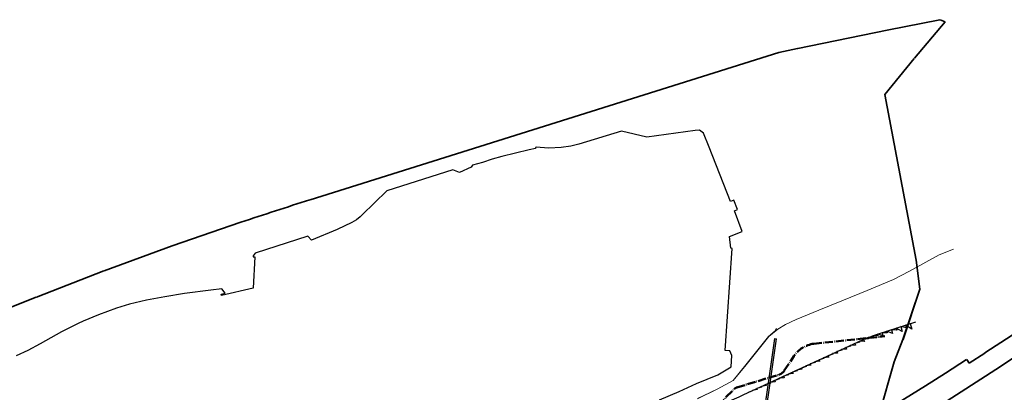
# Model space of a CAD drawing. Extents: x 3503739 to 3504470, y 5375172 to 5375561.
# Tile 120 of 121: x 3503905 to 3504206, y 5375447 to 5375561. Entities that reach past the tile are written whole.
import ezdxf

# ---------------------------------------------------------------- set-up
doc = ezdxf.new("R2010")
doc.units = 0
doc.header["$MEASUREMENT"] = 0
doc.linetypes.add('103', pattern=[3.37501, 2.50001, -0.375, 0.125, -0.375])
for name, color, linetype in [('_4WP_KANCAD_', 7, 'Continuous'), ('_4WP_STADT_WASSE', 7, 'Continuous'), ('_4WP_SWT-STRSTIL', 7, 'Continuous'), ('BHM_2021-11-19', 7, 'Continuous'), ('K_FLURSTUECKE', 7, 'Continuous'), ('SP_BAUSTELLENUMF', 7, 'Continuous')]:
    doc.layers.add(name, color=color, linetype=linetype)

msp = doc.modelspace()

# ---------------------------------------------------------------- linework, layer by layer
at = {"layer": '_4WP_KANCAD_', "color": 1, "linetype": 'Continuous', "lineweight": 18}
for points in [[(3504131.6, 5375427.89), (3504136.73, 5375463.51), (3504136.14, 5375463.59), (3504131, 5375427.98)], [(3504131.5, 5375427.95), (3504136.63, 5375463.49), (3504136.23, 5375463.55), (3504131.11, 5375428.01)]]:
    msp.add_lwpolyline(points, dxfattribs=at)
at = {"layer": '_4WP_STADT_WASSE', "color": 4, "linetype": '103', "lineweight": 50}
msp.add_lwpolyline([(3504115.13, 5375437.53), (3504121.34, 5375445.73), (3504123.8, 5375448.17, -0.122677), (3504124.61, 5375448.66), (3504137.45, 5375452.52, 0.175741), (3504139.11, 5375453.77), (3504142.03, 5375458.19, -0.213992), (3504148.15, 5375462.02), (3504169.94, 5375464.33)], format="xyb", dxfattribs=at)
at = {"layer": '_4WP_SWT-STRSTIL', "color": 3, "linetype": 'Continuous', "lineweight": 18}
for points in [[(3504190.91, 5375490.9), (3504186.51, 5375489.18), (3504177.47, 5375484.22), (3504172.59, 5375481.71), (3504164.44, 5375478.33), (3504157.22, 5375475.37), (3504149.66, 5375472.31), (3504142.73, 5375469.46), (3504139.46, 5375467.89), (3504137.12, 5375466.48), (3504134.35, 5375464.19), (3504132.28, 5375461.66), (3504127.42, 5375455.51), (3504123.46, 5375450.73), (3504118.55, 5375448.06), (3504112.51, 5375445.15)], [(3504112.47, 5375445.24), (3504118.5, 5375448.15), (3504123.4, 5375450.81), (3504127.34, 5375455.58), (3504132.21, 5375461.72), (3504134.28, 5375464.26), (3504136.33, 5375465.96), (3504136.62, 5375466.46), (3504136.66, 5375466.53), (3504136.69, 5375466.63)]]:
    msp.add_lwpolyline(points, dxfattribs=at)
at = {"layer": 'BHM_2021-11-19', "color": 250, "linetype": 'Continuous', "lineweight": 25}
msp.add_lwpolyline([(3504100.91, 5375444.82), (3504106.86, 5375447.42), (3504112.25, 5375449.87), (3504118.74, 5375452.52), (3504122.8, 5375454.97), (3504123.03, 5375458.39), (3504122.39, 5375459.83), (3504120.94, 5375459.94), (3504123.17, 5375491.19), (3504122.77, 5375491.22), (3504122.36, 5375494.85), (3504126.24, 5375496.35), (3504123.82, 5375502.67), (3504124.74, 5375503.07), (3504123.62, 5375505.91), (3504122.67, 5375505.57), (3504116.04, 5375522.21), (3504114.37, 5375526.43), (3504113.15, 5375527.37), (3504111.78, 5375527.27), (3504096.98, 5375525.25), (3504089.24, 5375527.01), (3504076.18, 5375523.07), (3504073.7, 5375522.49), (3504070.76, 5375522.05), (3504066.97, 5375521.88), (3504064.3, 5375522.03), (3504063.27, 5375522.15), (3504062.88, 5375522.09), (3504062.92, 5375521.74), (3504060.93, 5375521.32), (3504052.58, 5375519.27), (3504049.65, 5375518.51), (3504046.64, 5375517.43), (3504043.6, 5375516.68), (3504043.19, 5375516.02), (3504039.57, 5375514.44), (3504037.62, 5375515.21), (3504017.4, 5375508.81), (3504009.77, 5375501.47), (3504009.22, 5375500.89), (3504008.09, 5375499.96), (3504006.6, 5375499.1), (3504002.16, 5375496.94), (3503994.27, 5375493.68), (3503993.19, 5375494.95), (3503977.07, 5375489.74), (3503976.42, 5375488.87), (3503976.44, 5375488.61), (3503976.94, 5375488.59), (3503976.39, 5375478.98), (3503966.69, 5375476.74), (3503966.57, 5375477.23), (3503967.87, 5375477.53), (3503966.81, 5375478.8), (3503963.49, 5375478.4), (3503955.35, 5375477.34), (3503949.31, 5375476.35), (3503943.74, 5375475.37), (3503938.56, 5375474.13), (3503934.55, 5375472.87), (3503929.06, 5375470.9), (3503924.35, 5375468.96), (3503922.83, 5375468.22), (3503917.68, 5375465.61), (3503911.14, 5375462.02), (3503907.36, 5375459.89), (3503903.85, 5375458.26)], dxfattribs=at)
at = {"layer": 'K_FLURSTUECKE', "color": 252, "linetype": 'Continuous', "lineweight": 35}
for p, q in [((3504170.64, 5375557.93), (3504186.77, 5375561.17)), ((3504170.64, 5375557.93), (3504186.77, 5375561.17)), ((3504188.34, 5375560.49), (3504178.94, 5375549.35)), ((3504188.34, 5375560.49), (3504178.94, 5375549.35)), ((3504186.8, 5375561.16), (3504188.34, 5375560.51)), ((3504186.8, 5375561.16), (3504188.34, 5375560.51)), ((3504143.2, 5375552.37), (3504170.6, 5375557.93)), ((3504143.2, 5375552.37), (3504170.6, 5375557.93)), ((3503993.83, 5375506.05), (3504137.43, 5375551.09)), ((3503993.83, 5375506.05), (3504137.43, 5375551.09)), ((3504137.47, 5375551.09), (3504143.16, 5375552.37)), ((3504137.47, 5375551.09), (3504143.16, 5375552.37)), ((3504178.92, 5375549.33), (3504169.91, 5375538.28)), ((3504178.92, 5375549.33), (3504169.91, 5375538.28)), ((3504169.9, 5375538.25), (3504179.47, 5375487.61)), ((3504169.9, 5375538.25), (3504179.47, 5375487.61)), ((3504284.56, 5375507.31), (3504203.87, 5375454.15)), ((3504203.87, 5375454.15), (3504284.56, 5375507.31)), ((3504284.56, 5375507.31), (3504203.87, 5375454.15)), ((3504203.87, 5375454.15), (3504284.56, 5375507.31)), ((3503951.63, 5375491.95), (3503972.6, 5375499.17)), ((3503951.63, 5375491.95), (3503972.6, 5375499.17)), ((3503930.75, 5375484.29), (3503951.55, 5375491.93)), ((3503930.75, 5375484.29), (3503951.55, 5375491.93)), ((3504179.47, 5375487.57), (3504180.63, 5375478.74)), ((3504179.47, 5375487.57), (3504180.63, 5375478.74)), ((3503909.99, 5375476.26), (3503930.67, 5375484.27)), ((3503909.99, 5375476.26), (3503930.67, 5375484.27)), ((3504180.62, 5375478.71), (3504175.46, 5375463.31)), ((3504180.62, 5375478.71), (3504175.47, 5375463.32)), ((3503826.73, 5375443.1), (3503909.91, 5375476.23)), ((3503826.73, 5375443.1), (3503909.91, 5375476.23)), ((3504175.46, 5375463.31), (3504172.77, 5375456.52)), ((3504175.45, 5375463.3), (3504172.77, 5375456.52)), ((3504200.55, 5375459.19), (3504208.91, 5375464.65)), ((3504200.55, 5375459.19), (3504208.91, 5375464.65)), ((3504188.47, 5375453), (3504194.96, 5375457.22)), ((3504188.47, 5375453), (3504194.96, 5375457.22)), ((3504194.98, 5375457.22), (3504195.74, 5375456.06)), ((3504194.98, 5375457.22), (3504195.74, 5375456.06)), ((3504195.76, 5375456.06), (3504200.53, 5375459.17)), ((3504195.76, 5375456.06), (3504200.53, 5375459.17)), ((3504172.76, 5375456.49), (3504168.13, 5375440.34)), ((3504172.76, 5375456.49), (3504168.13, 5375440.34)), ((3504203.85, 5375454.13), (3504187.28, 5375443.46)), ((3504187.28, 5375443.46), (3504203.85, 5375454.13)), ((3504203.85, 5375454.13), (3504187.28, 5375443.46)), ((3504187.28, 5375443.46), (3504203.85, 5375454.13)), ((3504182.34, 5375449.1), (3504188.45, 5375452.98)), ((3504182.34, 5375449.1), (3504188.45, 5375452.98)), ((3504168.14, 5375440.33), (3504182.32, 5375449.08)), ((3504168.14, 5375440.33), (3504182.32, 5375449.08))]:
    msp.add_line(p, q, dxfattribs=at)
msp.add_arc((3504386.17, 5374260.94), 1305.47, 107.49134, 108.4657, dxfattribs=at)
msp.add_arc((3504386.17, 5374260.94), 1305.47, 107.49134, 108.4657, dxfattribs=at)
at = {"layer": 'SP_BAUSTELLENUMF', "color": 12, "linetype": 'Continuous', "lineweight": 25}
msp.add_lwpolyline([(3504015.36, 5375383.08), (3504065.51, 5375420.7, -0.055459), (3504079.84, 5375429.16), (3504082.63, 5375430.4, -0.037803), (3504103.26, 5375437.85, 0.040485), (3504126.74, 5375446.46), (3504161.3, 5375462.42, -0.029544), (3504167.92, 5375465.01), (3504179.44, 5375468.76)], format="xyb", dxfattribs=at)
msp.add_lwpolyline([(3504177.61, 5375468.16), (3504178.18, 5375466.43), (3504176.19, 5375467.7), (3504176.45, 5375466.91), (3504174.76, 5375467.24), (3504175.23, 5375465.8), (3504173.33, 5375466.77), (3504173.54, 5375466.13), (3504171.91, 5375466.31), (3504172.28, 5375465.16), (3504170.48, 5375465.84), (3504170.64, 5375465.34), (3504169.06, 5375465.38), (3504169.33, 5375464.53), (3504167.63, 5375464.92), (3504167.76, 5375464.53), (3504166.21, 5375464.43), (3504166.48, 5375463.68), (3504164.81, 5375463.9), (3504164.94, 5375463.56), (3504163.41, 5375463.34), (3504163.67, 5375462.72), (3504162.04, 5375462.75), (3504162.17, 5375462.45), (3504160.67, 5375462.13), (3504160.93, 5375461.57), (3504159.31, 5375461.5), (3504159.43, 5375461.24), (3504157.95, 5375460.87), (3504158.17, 5375460.38), (3504156.59, 5375460.24), (3504156.69, 5375460.01), (3504155.22, 5375459.61), (3504155.43, 5375459.17), (3504153.86, 5375458.98), (3504153.96, 5375458.77), (3504152.5, 5375458.35), (3504152.7, 5375457.93), (3504151.14, 5375457.73), (3504151.24, 5375457.51), (3504149.78, 5375457.1), (3504149.97, 5375456.68), (3504148.41, 5375456.47), (3504148.51, 5375456.27), (3504147.05, 5375455.84), (3504147.23, 5375455.46), (3504145.69, 5375455.21), (3504145.78, 5375455.02), (3504144.33, 5375454.58), (3504144.52, 5375454.18), (3504142.97, 5375453.95), (3504143.07, 5375453.74), (3504141.61, 5375453.32), (3504141.82, 5375452.86), (3504140.24, 5375452.7), (3504140.35, 5375452.46), (3504138.88, 5375452.07), (3504139.09, 5375451.61), (3504137.52, 5375451.44), (3504137.62, 5375451.22), (3504136.16, 5375450.81), (3504136.35, 5375450.39), (3504134.8, 5375450.18), (3504134.88, 5375449.99), (3504133.43, 5375449.55), (3504133.59, 5375449.21), (3504132.07, 5375448.92), (3504132.14, 5375448.77), (3504130.71, 5375448.29), (3504130.84, 5375448.02), (3504129.35, 5375447.67), (3504129.4, 5375447.55), (3504127.99, 5375447.04)], dxfattribs=at)

doc.saveas('drawing.dxf')
